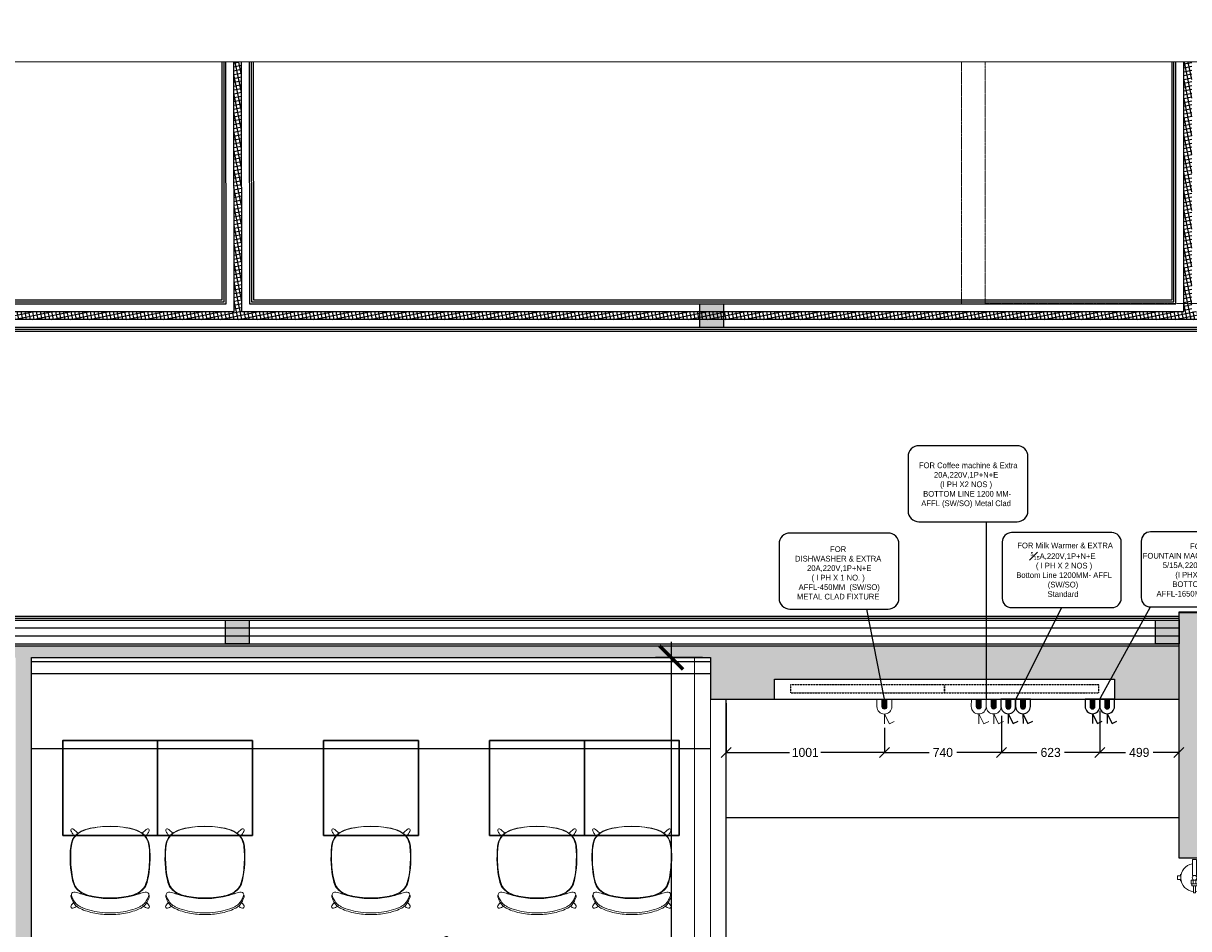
# Model space of a CAD drawing. Header units: inches. Extents: x 1703 to 137267, y -37098 to 14102.
# Tile 49 of 142: x 60927 to 68299, y -13024 to -7299. Entities that reach past the tile are written whole.
import ezdxf
from ezdxf import colors
from ezdxf.entities.mleader import LeaderData, LeaderLine
from ezdxf.math import Vec2, Vec3

# ---------------------------------------------------------------- set-up
doc = ezdxf.new("R2010")
doc.units = ezdxf.units.IN
doc.header["$MEASUREMENT"] = 0
for name, pattern in [('DASHED2', [0.375, 0.25, -0.125]), ('HIDDEN', [0.375, 0.25, -0.125]), ('LEVEL-F-OVERALL LAYOUT$0$Hidden 2mm', [3, 2, -1])]:
    doc.linetypes.add(name, pattern=pattern)
for name, color, linetype in [('A-ANNO-DIMS-30', 7, 'Continuous'), ('AG-PEOPLE', 8, 'Continuous'), ('CT_PARTITION WALL', 180, 'Continuous'), ('dispaly screen', 1, 'Continuous'), ('elevation line', 1, 'Continuous'), ('EQUIPMENT', 1, 'Continuous'), ('LEVEL-F-OVERALL LAYOUT$0$NEW PILASTERS', 251, 'Continuous'), ('LEVEL-F-OVERALL LAYOUT$0$S-Section-Steel', 251, 'Continuous')]:
    doc.layers.add(name, color=color, linetype=linetype)
for name, color, linetype, lineweight in [('CKD Equipments', 252, 'Continuous', 0), ('CKD-Electrical Point', 7, 'Continuous', 25), ('CKD-Electrical Text', 7, 'Continuous', 25), ('LEVEL-F-OVERALL LAYOUT$0$A-DETL', 251, 'Continuous', 15), ('LEVEL-F-OVERALL LAYOUT$0$A-WALL', 251, 'Continuous', 13), ('LEVEL-F-OVERALL LAYOUT$0$A-WALL-FULL-EXTR', 251, 'Continuous', 35), ('Naren-furn', 1, 'Continuous', 30)]:
    doc.layers.add(name, color=color, linetype=linetype, lineweight=lineweight)
doc.layers.add('GCEA-F-FIRE EXT 4.5KG CO2 TYPE', color=1, linetype='Continuous', lineweight=0, true_color=0xff0000)
doc.styles.add('CKD_Dimension Text', font='GOTHIC.TTF')
doc.styles.add('I_NOTE', font='txt', dxfattribs={"height": 2})
doc.dimstyles.new('CKD-Dimensions', dxfattribs={"dimscale": 0.05, "dimtxt": 1143, "dimasz": 1270, "dimexe": 0, "dimexo": 508, "dimgap": 508, "dimtad": 0, "dimdec": 0, "dimzin": 4, "dimdsep": 46, "dimtxsty": 'CKD_Dimension Text', "dimblk": 'OBLIQUE', "dimcen": 304.8, "dimclrd": 150, "dimclre": 150, "dimclrt": 7, "dimazin": 2, "dimtfac": 1, "dimtdec": 0, "dimtofl": 0, "dimtmove": 1, "dimatfit": 2, "dimfxl": 25.4, "dimtfillclr": 7, "dimtolj": 1, "dimtzin": 0, "dimlwd": -1, "dimlwe": -1, "dimarcsym": 0})
doc.dimstyles.new('I_STANDARD_MM', dxfattribs={"dimtxt": 2, "dimasz": 1, "dimexe": 2, "dimexo": 1, "dimgap": 1, "dimtad": 1, "dimdec": 0, "dimrnd": 5, "dimzin": 3, "dimdsep": 46, "dimtxsty": 'I_NOTE', "dimblk": 'ARCHTICK', "dimcen": 0.09, "dimdle": 2, "dimclrd": 1, "dimclre": 1, "dimclrt": 4, "dimadec": 4, "dimazin": 0, "dimtfac": 1, "dimtdec": 0, "dimtmove": 1, "dimatfit": 3, "dimldrblk": 'OPEN90', "dimfxl": 1, "dimfrac": 1, "dimtolj": 1, "dimtzin": 0, "dimlwd": -1, "dimlwe": -1, "dimarcsym": 0})
pattern_1 = [(11.6, (-844391.863, 610896.549), (-4.788168, 23.32613563), []), (101.6, (-844391.863, 610896.549), (-23.32613563, -4.788168), [])]

# ---------------------------------------------------------------- blocks, each defined once
blk = doc.blocks.new('LEVEL-F-OVERALL LAYOUT$0$SHS150x5')
at = {"layer": 'LEVEL-F-OVERALL LAYOUT$0$S-Section-Steel'}
h = blk.add_hatch(color=256, dxfattribs=at)
h.dxf.hatch_style = 1
h.paths.add_polyline_path([(322740.3, -171646.3), (322890.3, -171646.3), (322890.3, -171796.3), (322740.3, -171796.3)])
blk.add_lwpolyline([(322740.3, -171646.3), (322890.3, -171646.3), (322890.3, -171796.3), (322740.3, -171796.3)], close=True, dxfattribs=at)
blk = doc.blocks.new('LEVEL-F-OVERALL LAYOUT$0$150x150')
blk.add_blockref('LEVEL-F-OVERALL LAYOUT$0$SHS150x5', (-322815.3, 171721.3))
blk = doc.blocks.new('Myranda Side Chair_Top')
at = {"layer": 'Naren-furn', "lineweight": 5}
for points in [[(0, 558.1, 0.045324), (-126.9, 545.3, 0.059313), (-182.6, 526.6, 0.121008), (-229.9, 488.2, 0.115126), (-249.4, 430.5, 0.079025), (-237.1, 214.8, 0.212442), (-185.7, 140.1, 0.089235), (-116, 115.7, 0.044325), (0, 105)], [(0, 557.7, 0.032743), (-82.3, 551.7, 0.043693), (-150.6, 536.9, 0.045866), (-190.1, 520, 0.229093), (-242.9, 447.1, 0.039863), (-249, 396, 0.038377), (-243.1, 267.4, 0.049384), (-228.7, 202, 0.242972), (-160.7, 130.2, 0.059169), (-107.1, 114.6, 0.045231), (0, 105.2)], [(-202.7, 514.8, 0.033112), (-222.1, 532.2, 0.052622), (-236.4, 541.2, 0.632589), (-247.5, 529.8, 0.050487), (-236.6, 510.3, 0.033042), (-225.3, 494.2)], [(0, 558.1, -0.045324), (126.9, 545.3, -0.059313), (182.5, 526.6, -0.121008), (229.8, 488.2, -0.115126), (249.4, 430.5, -0.079025), (237, 214.8, -0.212442), (185.6, 140.1, -0.089235), (115.9, 115.7, -0.044325), (0, 105)], [(0, 557.7, -0.032743), (82.3, 551.7, -0.043693), (150.5, 536.9, -0.045866), (190, 520, -0.229093), (242.8, 447.1, -0.039863), (249, 396, -0.038377), (243.1, 267.4, -0.049384), (228.7, 202, -0.242972), (160.7, 130.2, -0.059169), (107.1, 114.6, -0.045231), (0, 105.2)], [(202.7, 514.8, -0.033112), (222, 532.2, -0.052622), (236.4, 541.2, -0.632589), (247.5, 529.8, -0.050487), (236.6, 510.3, -0.033042), (225.2, 494.2)], [(-212.1, 52, -0.031425), (-223.8, 44.2, -0.060055), (-236.6, 39.4, -0.636361), (-247.3, 54.7, -0.017039), (-238.8, 67.5), (-231.9, 75.7)], [(0, 0, -0.043773), (-97, 8.6, -0.064178), (-189.8, 38.2, -0.056143), (-212.1, 52, -0.093502), (-231.9, 75.7, -0.06002), (-247.2, 109.3, -0.125182), (-247.8, 119, -0.112237), (-244.9, 123.5)], [(0, 100.6, -0.051647), (-114.3, 112.3, -0.029647), (-186.3, 132, 0.052771), (-221.5, 140.9, 0.130984), (-238.5, 138.9, 0.31033), (-244.9, 123, 0.060514), (-239.2, 106.3, 0.031259), (-225.5, 81.1, 0.079584), (-207.1, 61.4, 0.040413), (-188.1, 49.6, 0.052825), (-127.2, 27, 0.03424), (-66.3, 14.9, 0.033941), (0, 10.6)], [(-186.3, 132, -0.104561), (-183.6, 134, -0.190045), (-176.9, 134.2, -0.018892), (-166.8, 130, -0.006434), (-156.7, 125.6, -0.155372), (-153.5, 121.9)], [(0, 100.6, 0.051647), (114.3, 112.3, 0.029647), (186.2, 132, -0.052771), (221.4, 140.9, -0.130984), (238.4, 138.9, -0.31033), (244.8, 123, -0.060514), (239.1, 106.3, -0.031259), (225.4, 81.1, -0.079584), (207.1, 61.4, -0.040413), (188.1, 49.6, -0.052825), (127.1, 27, -0.03424), (66.3, 14.9, -0.033941), (0, 10.6)], [(0, 0, 0.043773), (97, 8.6, 0.064178), (189.8, 38.2, 0.056143), (212, 52, 0.093502), (231.9, 75.7, 0.06002), (247.2, 109.3, 0.125182), (247.7, 119, 0.112237), (244.9, 123.5)], [(186.2, 132, 0.104561), (183.6, 134, 0.190045), (176.9, 134.2, 0.018892), (166.8, 130, 0.006434), (156.7, 125.6, 0.155372), (153.4, 121.9)], [(212, 52, 0.031425), (223.7, 44.2, 0.060055), (236.5, 39.4, 0.636361), (247.3, 54.7, 0.017039), (238.7, 67.5), (231.9, 75.7)]]:
    blk.add_lwpolyline(points, format="xyb", dxfattribs=at)
blk = doc.blocks.new('19')
at = {"layer": 'AG-PEOPLE'}
for points, knots in [([(-153.6, 52.3), (-150.7, 59.1), (-143.5, 73.3), (-112.2, 83.2), (-100.3, 86.9), (-93.9, 88.4)], [0, 0, 0, 0, 0.2578445, 0.5630876, 0.8048245, 0.8048245, 0.8048245, 0.8048245]), ([(-112.3, 29.3), (-115.3, 22), (-122.2, 12.7), (-130.4, -3.2), (-123.7, -23.9), (-127.1, -32.1), (-113.9, -65.4), (-83.9, -58.8), (-70.4, -75.1), (-61, -99), (-58, -119.1), (-23.8, -136.8), (18.1, -128.8), (39.5, -142.1), (64.9, -131.8), (83.6, -115.4), (79.3, -91.4), (95.3, -58.4), (105.7, -28.1), (92, -7.9), (103.9, 7.2), (114.7, 25.1), (130.2, 39.4), (102.1, 72.3), (96.3, 88.9), (87, 109.7), (58.8, 129), (25.2, 119), (-8.6, 129.5), (-36.2, 126.1), (-60.6, 98.9), (-85.8, 103.5), (-102.7, 75.1), (-103.7, 60.4), (-108.6, 38.4), (-112.3, 29.3)], [0, 0, 0, 0, 0.243758, 0.469126, 0.711875, 0.878807, 1.174441, 1.45586, 1.687286, 1.95782, 2.190653, 2.505465, 2.853004, 3.109236, 3.378674, 3.633135, 3.883574, 4.208805, 4.512219, 4.75122, 4.981103, 5.235644, 5.457588, 5.794591, 6.034522, 6.28788, 6.592593, 6.910286, 7.231556, 7.513762, 7.830184, 8.088918, 8.379427, 8.600643, 8.908256, 8.908256, 8.908256, 8.908256]), ([(92, 97.9), (101.5, 91.8), (120.2, 79.2), (136.4, 70.8), (150.8, 54.2), (154.6, 44.3), (156, 39.2)], [0, 0, 0, 0, 0.318973, 0.55567, 0.805324, 1.02326, 1.02326, 1.02326, 1.02326]), ([(-106.4, 49.3), (-113.9, 49.3), (-129.2, 49.8), (-156.7, 52), (-186.9, 58.9), (-200.8, 38.8), (-221.7, 15.9), (-235.1, -14.6), (-235.3, -42.1), (-234, -79.5), (-220.3, -86), (-203.5, -87.3), (-186.3, -86.1), (-172.8, -82), (-169.7, -74.6), (-168.9, -71.2)], [0, 0, 0, 0, 0.259994, 0.55285, 0.842148, 1.095273, 1.403355, 1.713057, 2.009948, 2.331933, 2.525445, 2.748828, 2.979667, 3.178282, 3.355898, 3.355898, 3.355898, 3.355898]), ([(-197.6, -47.8), (-195, -51.2), (-189.1, -57.6), (-169.7, -74.4), (-143.3, -74), (-130.6, -100.2), (-118.7, -115.3), (-105.4, -152.9), (-33.1, -160.8), (2, -146.3), (62.8, -155.7), (108.5, -149.5), (121.8, -115.6), (138.4, -98.6), (140.4, -74.2), (157.4, -85.8), (189.4, -99.6), (208.9, -110.6), (217.5, -124.8), (217, -151.8), (218.9, -220), (226.9, -267.8), (232.3, -284.8), (243, -276.2), (273.6, -264.1), (298.4, -261.2), (300.1, -251.6), (301.9, -217.7), (297.2, -148.8), (298.8, -98.7), (300, -59.4), (293.5, -40.3), (278.6, -28), (224.3, -1.7), (177.8, 27.4), (141.7, 47.5), (126.5, 49.1), (119.4, 49.6)], [0, 0, 0, 0, 0.197049, 0.467566, 0.737699, 1.015436, 1.259224, 1.582254, 2.024992, 2.371322, 2.796046, 3.153497, 3.465071, 3.739154, 3.967343, 4.171258, 4.506139, 4.764805, 4.971091, 5.248207, 5.709345, 6.100884, 6.289167, 6.457885, 6.784056, 7.046062, 7.189918, 7.500888, 7.963833, 8.361908, 8.699644, 8.932534, 9.162909, 9.58574, 10.007097, 10.350573, 10.604033, 10.604033, 10.604033, 10.604033]), ([(-168.9, -71.2), (-167.3, -80.8), (-161.6, -101.6), (-129.8, -117.9), (-113.9, -164.9), (-59.3, -194.3), (-4.3, -185.3), (37.9, -182.2), (105.2, -184.7), (134, -159), (151.5, -137.2), (153.3, -105.9), (160.7, -94.1), (164.2, -88.3)], [0, 0, 0, 0, 0.296033, 0.60905, 0.98459, 1.400543, 1.800893, 2.166256, 2.606535, 2.936906, 3.221323, 3.519894, 3.767248, 3.767248, 3.767248, 3.767248]), ([(-219.4, -85.4), (-218.3, -88.5), (-214.6, -94.7), (-203.8, -103.3), (-173.4, -103.1), (-172.5, -90.5), (-171.3, -82.4), (-171.9, -78.3)], [0, 0, 0, 0, 0.171936, 0.376407, 0.658092, 0.829167, 1.021895, 1.021895, 1.021895, 1.021895]), ([(-138.9, -115.9), (-141.2, -127), (-144.6, -148.4), (-146.3, -189.5), (-141.1, -208.3), (-126.9, -223.9), (-93.9, -217.6), (-86.8, -200.5), (-83, -186.6), (-83, -179.6)], [0, 0, 0, 0, 0.319715, 0.66763, 0.90647, 1.14114, 1.436866, 1.665247, 1.916713, 1.916713, 1.916713, 1.916713]), ([(89.7, -181.3), (93.6, -187.6), (102.1, -198.7), (122.1, -223.5), (139.3, -222.2), (157, -211.9), (163.8, -197), (159.8, -178.2), (150.8, -168.5), (143.7, -156.7), (140.1, -150.9)], [0, 0, 0, 0, 0.25929, 0.557032, 0.771918, 1.013236, 1.229485, 1.459937, 1.660154, 1.908197, 1.908197, 1.908197, 1.908197]), ([(236.5, -281.2), (237.5, -286.9), (238.4, -298.1), (236.8, -317.9), (229.2, -330.9), (206.9, -347.3), (222.2, -357.3), (231.2, -345.6), (255.2, -329.9), (258.3, -352.4), (269.3, -367.2), (274, -374.1), (284.3, -388), (309.9, -376.2), (319.1, -367.1), (320.5, -344.8), (314, -323.6), (296.8, -299.1), (290.8, -274.3), (289.6, -262)], [0, 0, 0, 0, 0.227651, 0.464849, 0.686706, 0.944658, 1.115715, 1.322541, 1.579281, 1.800177, 2.035322, 2.220311, 2.465353, 2.659441, 2.853963, 3.092323, 3.350578, 3.626177, 3.93611, 3.93611, 3.93611, 3.93611])]:
    blk.add_open_spline(points, degree=3, knots=knots, dxfattribs=at)
blk = doc.blocks.new('_ArchTick')
at = {"color": 0, "linetype": 'ByBlock', "const_width": 0.15}
blk.add_lwpolyline([(-0.5, -0.5), (0.5, 0.5)], dxfattribs=at)
blk = doc.blocks.new('*D285')
at = {"layer": 'A-ANNO-DIMS-30', "color": 1}
for p, q in [((65026.1, -11209.5), (65026.1, -14222.1)), ((65223.4, -11309.5), (64926.1, -11309.5)), ((65223.4, -14122.1), (64926.1, -14122.1))]:
    blk.add_line(p, q, dxfattribs=at)
at = {"layer": 'Defpoints', "color": 0}
for p in [(65273.4, -11309.5), (65026.1, -14122.1), (65273.4, -14122.1)]:
    blk.add_point(p, dxfattribs=at)
at = {"layer": 'A-ANNO-DIMS-30', "color": 1, "linetype": 'ByBlock', "xscale": 150, "yscale": 150, "zscale": 150}
for p, rotation in [((65026.1, -11309.5), 90), ((65026.1, -14122.1), 270)]:
    blk.add_blockref('_ArchTick', p, dxfattribs=dict(at, rotation=rotation))
at = {"layer": 'A-ANNO-DIMS-30', "color": 1, "insert": (64926.1, -13318.9), "char_height": 100, "attachment_point": 5, "rotation": 90, "style": 'I_NOTE'}
blk.add_mtext('\\A1;2815', dxfattribs=at)
blk = doc.blocks.new('_Open90')
at = {"color": 0, "linetype": 'ByBlock', "lineweight": -2}
for p, q in [((0, 0), (-1, 0)), ((-0.5, 0.5), (0, 0)), ((0, 0), (-0.5, -0.5))]:
    blk.add_line(p, q, dxfattribs=at)
blk = doc.blocks.new('EQWRTYTREWERYTU')
at = {"layer": 'CKD-Electrical Point', "lineweight": 0}
blk.add_hatch(color=3, dxfattribs=at).paths.add_polyline_path([(5560326.38, 630073.1), (5560326.38, 630071.86), (5560328.24, 630071.86, 0.414214), (5560328.86, 630072.48, 0.414214), (5560328.24, 630073.1)])
at = {"layer": 'CKD-Electrical Point', "color": 3, "lineweight": 0}
for p, q in [((5560330.09, 630072.48), (5560332.57, 630072.48)), ((5560330.09, 630072.48), (5560332.57, 630071.25)), ((5560332.57, 630071.25), (5560331.95, 630070.01))]:
    blk.add_line(p, q, dxfattribs=at)
blk.add_lwpolyline([(5560326.38, 630070.63), (5560326.38, 630074.34), (5560328.24, 630074.34, -0.414214), (5560330.09, 630072.48), (5560330.09, 630072.48, -0.414214), (5560328.24, 630070.63), (5560326.38, 630070.63)], format="xyb", dxfattribs=at)
blk.add_lwpolyline([(5560326.38, 630071.86), (5560326.38, 630073.1), (5560328.24, 630073.1, -0.414214), (5560328.86, 630072.48, -0.414214), (5560328.24, 630071.86)], format="xyb", close=True, dxfattribs=at)
blk = doc.blocks.new('_Dot')
at = {"color": 0, "linetype": 'ByBlock', "lineweight": -2, "transparency": 16777216}
blk.add_line((-0.5, 0), (-1, 0), dxfattribs=at)
at = {"color": 0, "linetype": 'ByBlock', "transparency": 16777216, "const_width": 0.5}
blk.add_lwpolyline([(-0.25, 0, 1), (0.25, 0, 1)], format="xyb", close=True, dxfattribs=at)
blk = doc.blocks.new('A$C41F15E28')
at = {"layer": 'CKD-Electrical Point'}
blk.add_hatch(color=7, dxfattribs=at).paths.add_polyline_path([(15.5, 0), (-15.5, 0), (-15.5, -46.4, 0.414214), (0, -61.9, 0.414214), (15.5, -46.4)])
at = {"layer": 'CKD-Electrical Point', "color": 7}
for p, q in [((-31, -154.8), (-61.9, -139.3)), ((0, -92.9), (-31, -154.8)), ((0, -92.9), (0, -154.8))]:
    blk.add_line(p, q, dxfattribs=at)
blk.add_lwpolyline([(-46.4, 0), (46.4, 0), (46.4, -46.4, -0.414214), (0, -92.9), (0, -92.9, -0.414214), (-46.4, -46.4), (-46.4, 0)], format="xyb", dxfattribs=at)
blk.add_lwpolyline([(-15.5, 0), (15.5, 0), (15.5, -46.4, -0.414214), (0, -61.9, -0.414214), (-15.5, -46.4)], format="xyb", close=True, dxfattribs=at)
blk = doc.blocks.new('A$C13CA0A9B')
at = {"layer": 'GCEA-F-FIRE EXT 4.5KG CO2 TYPE', "linetype": 'Continuous', "lineweight": 0, "ltscale": 250}
for p, q in [((-12.7, 114.9), (12.7, 114.9)), ((-12.7, 14.8), (-12.7, 114.9)), ((12.7, 114.9), (12.7, 14.8)), ((-88.2, 11.2), (-108.3, 11.2)), ((-108.3, 11.2), (-108.3, -11.2)), ((-88.2, 11.2), (-108.3, 11.2)), ((-108.3, 11.2), (-108.3, -11.2)), ((-88.2, 22.3), (-88.2, 11.2)), ((12.7, 14.8), (-12.7, 14.8)), ((-108.3, -11.2), (-88.2, -11.2)), ((-88.2, -11.2), (-108.3, -11.2)), ((-88.2, -11.2), (-88.2, -22.3)), ((-21.9, -14.8), (21.9, -14.8)), ((-21.9, -38.7), (-21.9, -14.8)), ((21.9, -38.7), (-21.9, -38.7)), ((-17.6, -38.7), (17.6, -38.7)), ((-17.6, -51.4), (-17.6, -38.7)), ((17.6, -51.4), (-17.6, -51.4)), ((-9.2, -38.7), (-9.2, -14.8)), ((-5.6, -51.4), (5.6, -51.4)), ((-5.6, -95.1), (-5.6, -51.4)), ((5.6, -51.4), (5.6, -95.1)), ((9.2, -38.7), (9.2, -14.8)), ((17.6, -38.7), (17.6, -51.4)), ((21.9, -14.8), (21.9, -38.7)), ((5.6, -95.1), (-5.6, -95.1))]:
    blk.add_line(p, q, dxfattribs=at)
at = {"layer": 'GCEA-F-FIRE EXT 4.5KG CO2 TYPE', "linetype": 'Continuous'}
for p, q in [((64.2, 59.5, 0), (59.5, 64.2, 0)), ((12.4, -14.8, 0), (9.2, -11.6, 0)), ((6.1, -87.4, 0), (5.6, -87, 0))]:
    blk.add_line(p, q, dxfattribs=at)
at = {"layer": 'GCEA-F-FIRE EXT 4.5KG CO2 TYPE', "linetype": 'Continuous', "lineweight": 0, "ltscale": 250}
blk.add_circle((0, 0), 14.8, dxfattribs=at)
for start, end in [(98.33622, 266.30554), (273.69446, 81.66378)]:
    blk.add_arc((0, 0), 87.6, start, end, dxfattribs=at)
blk = doc.blocks.new('_Oblique')
at = {"color": 0, "linetype": 'ByBlock', "lineweight": -2}
blk.add_line((-0.5, -0.5), (0.5, 0.5), dxfattribs=at)
blk = doc.blocks.new('*D485')
at = {"color": 150}
for p, q in [((65373.4, -11597.5), (65373.4, -11909.7)), ((66374, -11754.9), (66374, -11909.7)), ((65373.4, -11909.7), (65774.8, -11909.7)), ((66374, -11909.7), (65972.6, -11909.7))]:
    blk.add_line(p, q, dxfattribs=at)
at = {"layer": 'Defpoints', "color": 0}
for p in [(65373.4, -11572.1), (66374, -11729.5), (66374, -11909.7)]:
    blk.add_point(p, dxfattribs=at)
at = {"color": 150, "linetype": 'ByBlock', "xscale": 63.5, "yscale": 63.5, "zscale": 63.5, "rotation": 180}
blk.add_blockref('_Oblique', (65373.4, -11909.7), dxfattribs=at)
at = {"color": 150, "linetype": 'ByBlock', "xscale": 63.5, "yscale": 63.5, "zscale": 63.5}
blk.add_blockref('_Oblique', (66374, -11909.7), dxfattribs=at)
at = {"color": 7, "insert": (65873.7, -11909.7), "char_height": 57.15, "attachment_point": 5, "style": 'CKD_Dimension Text'}
blk.add_mtext('\\A1;1001', dxfattribs=at)
blk = doc.blocks.new('*D486')
at = {"color": 150}
for p, q in [((67114.2, -11678.6), (67114.2, -11909.7)), ((66374, -11754.9), (66374, -11909.7)), ((66374, -11909.7), (66656.7, -11909.7)), ((67114.2, -11909.7), (66831.5, -11909.7))]:
    blk.add_line(p, q, dxfattribs=at)
at = {"layer": 'Defpoints', "color": 0}
for p in [(67114.2, -11653.2), (66374, -11729.5), (67114.2, -11909.7)]:
    blk.add_point(p, dxfattribs=at)
at = {"color": 150, "linetype": 'ByBlock', "xscale": 63.5, "yscale": 63.5, "zscale": 63.5, "rotation": 180}
blk.add_blockref('_Oblique', (66374, -11909.7), dxfattribs=at)
at = {"color": 150, "linetype": 'ByBlock', "xscale": 63.5, "yscale": 63.5, "zscale": 63.5}
blk.add_blockref('_Oblique', (67114.2, -11909.7), dxfattribs=at)
at = {"color": 7, "insert": (66744.1, -11909.7), "char_height": 57.15, "attachment_point": 5, "style": 'CKD_Dimension Text'}
blk.add_mtext('\\A1;740', dxfattribs=at)
blk = doc.blocks.new('*D487')
at = {"color": 150}
for p, q in [((67736.9, -11646.3), (67736.9, -11909.7)), ((67114.2, -11678.6), (67114.2, -11909.7)), ((67114.2, -11909.7), (67338.2, -11909.7)), ((67736.9, -11909.7), (67512.9, -11909.7))]:
    blk.add_line(p, q, dxfattribs=at)
at = {"layer": 'Defpoints', "color": 0}
for p in [(67736.9, -11620.9), (67114.2, -11653.2), (67736.9, -11909.7)]:
    blk.add_point(p, dxfattribs=at)
at = {"color": 150, "linetype": 'ByBlock', "xscale": 63.5, "yscale": 63.5, "zscale": 63.5, "rotation": 180}
blk.add_blockref('_Oblique', (67114.2, -11909.7), dxfattribs=at)
at = {"color": 150, "linetype": 'ByBlock', "xscale": 63.5, "yscale": 63.5, "zscale": 63.5}
blk.add_blockref('_Oblique', (67736.9, -11909.7), dxfattribs=at)
at = {"color": 7, "insert": (67425.6, -11909.7), "char_height": 57.15, "attachment_point": 5, "style": 'CKD_Dimension Text'}
blk.add_mtext('\\A1;623', dxfattribs=at)
blk = doc.blocks.new('*D488')
at = {"color": 150}
for p, q in [((67736.9, -11646.3), (67736.9, -11909.7)), ((68235.9, -11827.1), (68235.9, -11909.7)), ((67736.9, -11909.7), (67898.4, -11909.7)), ((68235.9, -11909.7), (68074.5, -11909.7))]:
    blk.add_line(p, q, dxfattribs=at)
at = {"layer": 'Defpoints', "color": 0}
for p in [(67736.9, -11620.9), (68235.9, -11801.7), (68235.9, -11909.7)]:
    blk.add_point(p, dxfattribs=at)
at = {"color": 150, "linetype": 'ByBlock', "xscale": 63.5, "yscale": 63.5, "zscale": 63.5, "rotation": 180}
blk.add_blockref('_Oblique', (67736.9, -11909.7), dxfattribs=at)
at = {"color": 150, "linetype": 'ByBlock', "xscale": 63.5, "yscale": 63.5, "zscale": 63.5}
blk.add_blockref('_Oblique', (68235.9, -11909.7), dxfattribs=at)
at = {"color": 7, "insert": (67986.4, -11909.7), "char_height": 57.15, "attachment_point": 5, "style": 'CKD_Dimension Text'}
blk.add_mtext('\\A1;499', dxfattribs=at)

msp = doc.modelspace()

# ---------------------------------------------------------------- hatches: boundary and pattern name
at = {"layer": 'EQUIPMENT'}
h = msp.add_hatch(color=253, dxfattribs=at)
h.dxf.hatch_style = 1
h.paths.add_polyline_path([(73335.9, -12376.8), (68435.9, -12376.8), (68435.9, -11226.7), (73135.8, -11226.7), (73135.8, -11626.8), (73335.9, -11626.8), (73335.9, -11026.7), (68235.9, -11026.7), (68235.9, -12576.8), (73335.9, -12576.8)])
h = msp.add_hatch(color=253, dxfattribs=at)
h.dxf.hatch_style = 1
h.paths.add_polyline_path([(58260.3, -11234.5), (56933.3, -11234.5), (56873.4, -11195.1), (56818.4, -11278.5), (59131.7, -12803.9), (59186.7, -12720.4), (59107.8, -12668.4), (59079.2, -12668.4), (59079.2, -12649.5), (58260.3, -12109.5)])
h.paths.add_polyline_path([(58161.2, -11309.5), (58160.3, -11310.2), (58160.3, -12043.6), (57047, -11309.5)], flags=16)
h.paths.add_polyline_path([(60979.2, -11309.5), (65273.4, -11309.5), (65273.4, -11572.1), (65679.7, -11572.1), (65679.7, -11447.1), (67829.7, -11447.1), (67829.7, -11572.1), (68235.9, -11572.1), (68235.9, -11234.5), (59160.3, -11234.5), (59160.3, -11309.5), (60879.2, -11309.5), (60879.2, -13194, -0.121461), (60857.1, -13480.4, -0.003202), (60854.7, -13487.7), (60849.9, -13510.8), (60929.5, -13545.3, 0.09501), (60979.2, -13286.4)])
h.paths.add_polyline_path([(59311.9, -12803), (59256.9, -12886.5), (59600.9, -13113.3, 0.363199), (59989.2, -13923.5), (60026.8, -13836.6), (60000.8, -13818.4), (60001.1, -13818, -0.279141), (59679.2, -13286.4, -0.091873), (59719, -13071.4)])
h.paths.add_polyline_path([(60067.5, -13851), (60088.9, -13855.4, -0.031), (60020, -13827.5), (60030.7, -13835.1), (59992, -13924.7, 0.014288), (60028.9, -13940.1)])
h.paths.add_polyline_path([(60715.8, -13833.6, -0.000786), (60624.8, -13776.8, -0.233154), (60100.5, -13859.2), (60100.1, -13861.4), (60069.1, -13854.9), (60031.7, -13941.2, 0.264635)])
h.paths.add_polyline_path([(60911.1, -13587.5), (60831.6, -13553.1), (60813.4, -13579), (60810.5, -13576.9), (60828.9, -13550.8, 0.009158), (60838, -13530.8, 0.009158), (60846.3, -13510.4), (60852.8, -13479.1), (60856.3, -13479.8), (60854.7, -13487.7, 0.003202), (60857.1, -13480.4, 0.121461), (60879.2, -13194), (60879.2, -13286.4, -0.243908), (60624.8, -13776.8, 0.000786), (60715.8, -13833.6, 0.11367)])
h.paths.add_polyline_path([(60845.6, -13512.2, -0.008345), (60838, -13530.8, -0.008345), (60829.7, -13549), (60912.4, -13584.8, 0.014288), (60928.4, -13548.1)])
at = {"layer": 'LEVEL-F-OVERALL LAYOUT$0$A-WALL-FULL-EXTR', "lineweight": -2}
h = msp.add_hatch(dxfattribs=at)
h.set_pattern_fill('ANSI37', color=2, scale=7.5, angle=326.6)
h.set_pattern_definition(pattern_1)
edge = h.paths.add_edge_path()
edge.add_line((65206.8, -9172.1), (53903.5, -9172.1))
edge.add_line((53903.5, -9172.1), (53829.7, -9121.9))
edge.add_line((53829.7, -9121.9), (56256.6, -9119.1))
edge.add_line((56256.6, -9119.1), (56254.9, -7544.7))
edge.add_line((56254.9, -7544.7), (56305.5, -7544.7))
edge.add_line((56305.5, -7544.7), (56306.6, -9122))
edge.add_line((56306.6, -9122), (62261.1, -9121.9))
edge.add_line((62261.1, -9121.9), (62258.7, -7544.7))
edge.add_line((62258.7, -7544.7), (62306.2, -7544.7))
edge.add_line((62306.2, -7544.7), (62308.4, -9121.9))
edge.add_line((62308.4, -9121.9), (65206.6, -9121.9))
edge.add_line((65206.6, -9121.9), (65206.6, -9172.1))
h = msp.add_hatch(dxfattribs=at)
h.set_pattern_fill('ANSI37', color=2, scale=7.5, angle=326.6)
h.set_pattern_definition(pattern_1)
h.paths.add_polyline_path([(65206.7, -9121.9), (65206.7, -9171.9), (74334.2, -9171.9), (74332.7, -9121.9), (73968.6, -9121.9), (73969.4, -7544.7), (73966, -7544.7), (73916.1, -7544.7), (73916.1, -9122), (68318.3, -9120.5), (68318.4, -7544.7), (68268.4, -7544.7), (68268.4, -9121.9)])

# ---------------------------------------------------------------- linework, layer by layer
at = {"color": 6, "linetype": 'Continuous', "ltscale": 0.25}
msp.add_lwpolyline([(74333.5, -7544.7), (59294.6, -7543.4), (59255.6, -7871.6), (59058.3, -7298.9), (59002.3, -7544.7), (53009, -7544.7)], dxfattribs=at)
msp.add_lwpolyline([(68435.9, -12376.8), (68435.9, -11226.7), (73135.8, -11226.7), (73135.8, -11626.8), (73335.9, -11626.8), (73335.9, -11026.7), (68235.9, -11026.7), (68235.9, -12576.8), (73335.9, -12576.8), (73335.9, -12376.8)])
at = {"layer": 'CKD Equipments', "color": 7}
for p, q in [((65173.4, -11309.5), (65173.4, -14222.1)), ((65273.4, -12322.1), (65273.4, -11572.1)), ((65273.4, -12322.1), (65273.4, -14122.1))]:
    msp.add_line(p, q, dxfattribs=at)
at = {"layer": 'CKD-Electrical Text', "color": 7, "linetype": 'Continuous', "elevation": -17093.7}
for points in [[(66524, -10038.2), (66524, -10382.3, 0.414214), (66592.1, -10450.4), (67213.9, -10450.4, 0.414214), (67282.1, -10382.3), (67282.1, -10038.2, 0.414214), (67213.9, -9970), (66592.1, -9970, 0.414214)], [(67119.4, -10578.4), (67119.4, -10935, 0.414214), (67178.1, -10993.8), (67813.2, -10993.8, 0.414214), (67872, -10935), (67872, -10578.4, 0.414214), (67813.2, -10519.6), (67178.1, -10519.6, 0.414214)], [(67998.6, -10573.9), (67998.6, -10930.5, 0.414214), (68057.4, -10989.3), (68692.4, -10989.3, 0.414214), (68751.2, -10930.5), (68751.2, -10573.9, 0.414214), (68692.4, -10515.1), (68057.4, -10515.1, 0.414214)]]:
    msp.add_lwpolyline(points, format="xyb", close=True, dxfattribs=at)
at = {"layer": 'CKD-Electrical Text', "color": 7, "linetype": 'Continuous'}
msp.add_lwpolyline([(65707.8, -10590.5), (65707.8, -10934.6, 0.414214), (65775.9, -11002.7), (66397.7, -11002.7, 0.414214), (66465.8, -10934.6), (66465.8, -10590.5, 0.414214), (66397.7, -10522.4), (65775.9, -10522.4, 0.414214)], format="xyb", close=True, dxfattribs=at)
at = {"layer": 'CT_PARTITION WALL', "linetype": 'DASHED2', "lineweight": 0, "ltscale": 20}
msp.add_lwpolyline([(65374.1, -12803), (65374.1, -14122.1)], dxfattribs=at)
at = {"layer": 'dispaly screen', "linetype": 'HIDDEN', "ltscale": 5}
for points in [[(66754.7, -11532.1), (66754.7, -11482.1), (65779.7, -11482.1), (65779.7, -11532.1), (66754.7, -11532.1)], [(67729.7, -11532.1), (67729.7, -11482.1), (66754.7, -11482.1), (66754.7, -11532.1), (67729.7, -11532.1)]]:
    msp.add_lwpolyline(points, dxfattribs=at)
at = {"layer": 'elevation line', "ltscale": 0.25}
for p, q in [((60979.2, -11334.5), (65273.4, -11334.5)), ((60979.2, -11409.5), (65273.4, -11409.5)), ((65373.4, -12322.1), (65373.4, -11572.1)), ((65679.7, -11572.1), (67829.7, -11572.1)), ((60979.2, -11884.5), (65273.4, -11884.5)), ((65373.4, -13470.1), (65373.4, -12322.1))]:
    msp.add_line(p, q, dxfattribs=at)
msp.add_lwpolyline([(68235.9, -12322.1), (65373.4, -12322.1)], dxfattribs=at)
at = {"layer": 'LEVEL-F-OVERALL LAYOUT$0$A-DETL', "linetype": 'LEVEL-F-OVERALL LAYOUT$0$Hidden 2mm', "lineweight": 15}
for p, q in [((66862.5, -7544.7), (66862.5, -9071.9)), ((67012.5, -9070.6), (67012.5, -7544.7)), ((66862.5, -9071.9), (65206.6, -9071.9)), ((68235.9, -11072), (59160.3, -11072)), ((59160.3, -11222), (67009.6, -11222)), ((67159.6, -11222), (68235.9, -11222))]:
    msp.add_line(p, q, dxfattribs=at)
msp.add_lwpolyline([(70112.4, -9071.9), (68435.8, -9070.6), (67012.5, -9070.6)], dxfattribs=at)
at = {"layer": 'LEVEL-F-OVERALL LAYOUT$0$A-WALL', "color": 3, "lineweight": 25}
for p, q in [((68235.9, -11022), (68235.9, -12322.1)), ((73335.9, -11022), (68235.9, -11022)), ((60979.2, -13286.4), (60979.2, -11309.5)), ((60979.2, -11309.5), (65273.4, -11309.5))]:
    msp.add_line(p, q, dxfattribs=at)
for points in [[(59160.3, -11047.1), (68235.9, -11047.1)], [(65273.4, -11309.5), (65273.4, -11572.1), (65679.7, -11572.1), (65679.7, -11447.1), (67829.7, -11447.1), (67829.7, -11572.1), (68236, -11572.1)]]:
    msp.add_lwpolyline(points, dxfattribs=at)
at = {"layer": 'LEVEL-F-OVERALL LAYOUT$0$A-WALL-FULL-EXTR', "color": 2, "lineweight": -2}
msp.add_line((68235.9, -11309.5), (68236, -11309.5), dxfattribs=at)
for points in [[(56305.5, -7544.7), (56306.6, -9122), (62261.1, -9121.9), (62258.9, -7544.7)], [(56355.5, -7544.7), (56356.6, -9072), (62211.1, -9071.9), (62209.3, -7544.7)], [(56368, -7544.7), (56369.1, -9059.5), (62198.6, -9059.4), (62196.8, -7544.7)], [(56380.5, -7544.7), (56381.6, -9047), (62186.1, -9046.9), (62184.3, -7544.7)], [(62306.2, -7544.7), (62308.4, -9121.9), (65206.6, -9121.9)], [(62356.6, -7544.7), (62358.4, -9071.9), (65206.6, -9071.9)], [(62369.1, -7544.7), (62370.9, -9059.4), (65206.6, -9059.4)], [(62381.6, -7544.7), (62383.4, -9046.9), (65206.6, -9046.9)], [(65206.6, -9071.9), (68218.4, -9071.9), (68218.4, -7544.7)], [(65206.6, -9059.4), (68205.9, -9059.4), (68205.9, -7544.7)], [(65206.6, -9046.9), (68193.4, -9046.9), (68193.4, -7544.7)], [(65206.7, -9121.9), (68268.4, -9121.9), (68268.4, -7544.7)], [(65206.8, -9172.1), (53903.5, -9172.1)], [(74333.5, -9171.9), (65206.7, -9171.9)], [(65206.8, -9222.1), (53979.3, -9222.1)], [(65206.8, -9234.6), (53996.5, -9234.6)], [(65206.8, -9247.1), (54023.6, -9247.1)], [(74333.5, -9221.9), (65206.8, -9221.9)], [(74333.5, -9234.4), (65206.8, -9234.4)], [(74333.5, -9246.9), (65206.8, -9246.9)], [(59160.3, -11059.6), (68235.9, -11059.6)], [(59160.3, -11072.1), (68235.9, -11072.1)], [(59160.3, -11122.1), (68235.9, -11122.1)], [(59160.3, -11172), (68236, -11172)], [(59160.3, -11222), (68236, -11222)], [(59160.3, -11234.5), (68236, -11234.5)]]:
    msp.add_lwpolyline(points, dxfattribs=at)
at = {"layer": 'Naren-furn'}
for points in [[(61176.3, -12434.5), (61776.3, -12434.5), (61776.3, -11834.5), (61176.3, -11834.5)], [(61776.3, -12434.5), (62376.3, -12434.5), (62376.3, -11834.5), (61776.3, -11834.5)], [(62826.3, -12434.5), (63426.3, -12434.5), (63426.3, -11834.5), (62826.3, -11834.5)], [(64476.3, -12434.5), (63876.3, -12434.5), (63876.3, -11834.5), (64476.3, -11834.5)], [(65076.3, -12434.5), (64476.3, -12434.5), (64476.3, -11834.5), (65076.3, -11834.5)]]:
    msp.add_lwpolyline(points, close=True, dxfattribs=at)

# ---------------------------------------------------------------- block references
at = {"layer": 'AG-PEOPLE', "color": 4, "rotation": 198.2684440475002}
msp.add_blockref('19', (63993, -13349.5), dxfattribs=at)
at = {"layer": 'CKD-Electrical Point', "color": 2, "lineweight": 50, "xscale": -25.4, "yscale": 25.4, "zscale": 25.4}
for p, rotation in [((16421354.2, 141180486), 89.8575281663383), ((16421951, 141180486.5), 89.85752816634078), ((16422045.4, 141180486.2), 89.85752816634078)]:
    msp.add_blockref('EQWRTYTREWERYTU', p, dxfattribs=dict(at, rotation=rotation))
at = {"layer": 'CKD-Electrical Point', "color": 2, "lineweight": 50, "xscale": -1, "rotation": 0.003611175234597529}
for p in [(67157.9, -11572.1), (67250.8, -11572.1), (67690.4, -11572.1), (67783.3, -11572.1)]:
    msp.add_blockref('A$C41F15E28', p, dxfattribs=at)
at = {"layer": 'GCEA-F-FIRE EXT 4.5KG CO2 TYPE'}
msp.add_blockref('A$C13CA0A9B', (68335.7, -12701.4), dxfattribs=at)
at = {"layer": 'LEVEL-F-OVERALL LAYOUT$0$NEW PILASTERS', "rotation": 0.04019583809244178}
for p in [(65281.7, -9147), (62281.7, -11147.1), (68164.6, -11147)]:
    msp.add_blockref('LEVEL-F-OVERALL LAYOUT$0$150x150', p, dxfattribs=at)
at = {"layer": 'Naren-furn'}
for p in [(61476.3, -12934.5), (62076.3, -12934.5), (63126.3, -12934.5)]:
    msp.add_blockref('Myranda Side Chair_Top', p, dxfattribs=at)
at = {"layer": 'Naren-furn', "xscale": -1}
for p in [(64176.3, -12934.5), (64776.3, -12934.5)]:
    msp.add_blockref('Myranda Side Chair_Top', p, dxfattribs=at)

# ---------------------------------------------------------------- texts
at = {"layer": 'CKD-Electrical Text', "color": 4, "linetype": 'Continuous', "insert": (66890.9, -10219.4), "char_height": 36, "attachment_point": 5, "style": 'CKD_Dimension Text'}
msp.add_mtext_dynamic_manual_height_columns('{\\fCentury Gothic|b0|i0|c238|p34;\\C256;  FOR \\fCentury Gothic|b0|i0|c0|p34;Coffee machine & Extra  \\P\\A1;20A\\fCentury Gothic|b0|i0|c238|p34;\\H1.00002x;,220V,1P+N+E \\P\\fCentury Gothic|b0|i0|c0|p34;(\\fCentury Gothic|b0|i0|c238|p34;I PH X2 NO\\fCentury Gothic|b0|i0|c0|p34;S\\fCentury Gothic|b0|i0|c238|p34; )\\P \\fCentury Gothic|b0|i0|c0|p34;BOTTOM LINE 1200 MM- AFFL\\fCentury Gothic|b0|i0|c238|p34; (SW/SO) \\C7;Metal Clad}', width=614.216, gutter_width=2650, heights=[0], dxfattribs=at)
at = {"layer": 'CKD-Electrical Text', "color": 4, "linetype": 'Continuous', "char_height": 36, "attachment_point": 5, "style": 'CKD_Dimension Text'}
for s, insert, width in [('{\\fCentury Gothic|b0|i0|c238|p34;\\C256;FOR \\P\\fCentury Gothic|b0|i0|c0|p34;DISHWASHER & EXTRA\\P 20\\fCentury Gothic|b0|i0|c238|p34;A,220V,1P+N+E \\P( I\\fCentury Gothic|b0|i0|c0|p34; \\fCentury Gothic|b0|i0|c238|p34;PH X\\fCentury Gothic|b0|i0|c0|p34; 1 \\fCentury Gothic|b0|i0|c238|p34;NO\\fCentury Gothic|b0|i0|c0|p34;. \\fCentury Gothic|b0|i0|c238|p34;) \\A1; \\P AFFL-\\fCentury Gothic|b0|i0|c0|p34;450MM\\fCentury Gothic|b0|i0|c238|p34; \\fCentury Gothic|b0|i0|c0|p34; \\fCentury Gothic|b0|i0|c238|p34;(SW/SO)\\PMETAL CLAD FIXTURE}', (66081.6, -10774.4), 812.163), ('{\\C256;  FOR Milk Warmer & EXTRA \\P\\A1;{\\H0.7x;\\S5#15;}A,220V,1P+N+E \\P ( I PH X 2 NOS ) \\P Bottom Line 1200MM- AFFL (SW/SO)\\PStandard }', (67503.8, -10754.8), 597.101), ('{\\C7;FOR  \\PFOUNTAIN MACHINE & EXTRA\\P5/15\\fCentury Gothic|b0|i0|c238|p34;A,220V,1P+N+E\\P (I PHX\\fCentury Gothic|b0|i0|c0|p34;2\\fCentury Gothic|b0|i0|c238|p34; NO\\fCentury Gothic|b0|i0|c0|p34;S\\fCentury Gothic|b0|i0|c238|p34;)\\fCentury Gothic|b0|i0|c0|p34; \\PBOTTOM LINE \\PAFFL-1650MM \\fCentury Gothic|b0|i0|c238|p34;(SW/SO)} ', (68358.7, -10761.1), 707.642)]:
    msp.add_mtext(s, dxfattribs=dict(at, insert=insert, width=width))

# ---------------------------------------------------------------- dimensions: what is measured, and where the dimension line sits
for base, p1, p2, picture, middle in [((66374, -11909.7), (65373.4, -11572.1), (66374, -11729.5), '*D485', (65873.7, -11909.7)), ((67736.9, -11909.7), (67114.2, -11653.2), (67736.9, -11620.9), '*D487', (67425.6, -11909.7)), ((68235.9, -11909.7), (67736.9, -11620.9), (68235.9, -11801.7), '*D488', (67986.4, -11909.7)), ((67114.2, -11909.7), (66374, -11729.5), (67114.2, -11653.2), '*D486', (66744.1, -11909.7))]:
    dim = msp.add_linear_dim(base=base, p1=p1, p2=p2, dimstyle='CKD-Dimensions', override={"dimpost": '\\X'})
    dim.commit()
    dim.dimension.update_dxf_attribs({"geometry": picture, "text_midpoint": middle})
at = {"layer": 'A-ANNO-DIMS-30'}
dim = msp.add_linear_dim(base=(65026.1, -14122.1), p1=(65273.4, -11309.5), p2=(65273.4, -14122.1), angle=90, dimstyle='I_STANDARD_MM', override={"dimtxt": 5, "dimasz": 3, "dimclrt": 1}, dxfattribs=at)
dim.commit()
dim.dimension.update_dxf_attribs({"geometry": '*D285', "text_midpoint": (65026.1, -13318.9), "dimtype": 160})

# ---------------------------------------------------------------- leaders
ml = msp.add_multileader_mtext('Standard')
ml.set_content(' ')
ml.set_leader_properties()
ml.set_arrow_properties(name='DOT')
ml.build(insert=Vec2(0, 0))
ml.multileader.update_dxf_attribs({"has_dogleg": 0, "dogleg_length": 0.36, "arrow_head_size": 10})
ctx = ml.context
ctx.base_point, ctx.char_height, ctx.arrow_head_size, ctx.landing_gap_size, ctx.plane_origin = Vec3(67019.1, -10450.5), 0.18, 10, 0.09, Vec3(67019.1, -11572.3)
notes = []
notes.append((ctx, [(0, (1, 1, 0), (67018.8, -10450.5), (1, 0), 0.36, [(0, [(67019.1, -11572.3)], 0, [])])]))
ctx.mtext.insert, ctx.mtext.flow_direction = Vec3(67019.2, -10450.4), 5
ml = msp.add_multileader_mtext('Standard')
ml.set_content(' ')
ml.set_leader_properties()
ml.set_arrow_properties(name='DOT')
ml.build(insert=Vec2(0, 0))
ml.multileader.update_dxf_attribs({"has_dogleg": 0, "dogleg_length": 0.36, "arrow_head_size": 10})
ctx = ml.context
ctx.base_point, ctx.char_height, ctx.arrow_head_size, ctx.landing_gap_size, ctx.plane_origin = Vec3(66262.5, -11002.7), 0.18, 10, 0.09, Vec3(66262.5, -11572.1)
ctx.text_align_type = 2
notes.append((ctx, [(0, (1, 1, 0), (66263.1, -11002.7), (-1, 0), 0.36, [(0, [(66374.3, -11572.2)], 0, [])])]))
ctx.mtext.insert, ctx.mtext.alignment, ctx.mtext.flow_direction = Vec3(66262.6, -11002.6), 3, 5
ml = msp.add_multileader_mtext('Standard')
ml.set_content(' ')
ml.set_leader_properties()
ml.set_arrow_properties(name='DOT')
ml.build(insert=Vec2(0, 0))
ml.multileader.update_dxf_attribs({"has_dogleg": 0, "dogleg_length": 0.36, "arrow_head_size": 10})
ctx = ml.context
ctx.base_point, ctx.char_height, ctx.arrow_head_size, ctx.landing_gap_size, ctx.plane_origin = Vec3(67495.6, -10993.9), 0.18, 10, 0.09, Vec3(67204.4, -11572.1)
notes.append((ctx, [(0, (1, 1, 0), (67495.2, -10993.9), (1, 0), 0.36, [(0, [(67204.4, -11572.1)], 0, [])])]))
ctx.mtext.insert, ctx.mtext.flow_direction = Vec3(67495.7, -10993.8), 5
ml = msp.add_multileader_mtext('Standard')
ml.set_content('')
ml.set_leader_properties()
ml.set_arrow_properties(name='DOT')
ml.build(insert=Vec2(0, 0))
ml.multileader.update_dxf_attribs({"has_dogleg": 0, "dogleg_length": 0.36, "arrow_head_size": 10})
ctx = ml.context
ctx.base_point, ctx.char_height, ctx.arrow_head_size, ctx.landing_gap_size, ctx.plane_origin = Vec3(68057.4, -10989.3), 0.18, 10, 0.09, Vec3(67736.9, -11572.1)
notes.append((ctx, [(0, (1, 1, 0), (68057, -10989.3), (1, 0), 0.36, [(0, [(67736.9, -11572.1)], 0, [])])]))
ctx.mtext.insert, ctx.mtext.flow_direction = Vec3(68057.5, -10989.3), 5
for ctx, leaders in notes:
    for number, flags, end, landing, length, lines in leaders:
        leader = LeaderData()
        leader.index, (leader.has_last_leader_line, leader.has_dogleg_vector, leader.attachment_direction) = number, flags
        leader.last_leader_point, leader.dogleg_vector, leader.dogleg_length = Vec3(end), Vec3(landing), length
        for number, points, colour, breaks in lines:
            line = LeaderLine()
            line.index, line.vertices, line.color, line.breaks = number, Vec3.list(points), colors.encode_raw_color(colour), breaks
            leader.lines.append(line)
        ctx.leaders.append(leader)

doc.saveas('drawing.dxf')
